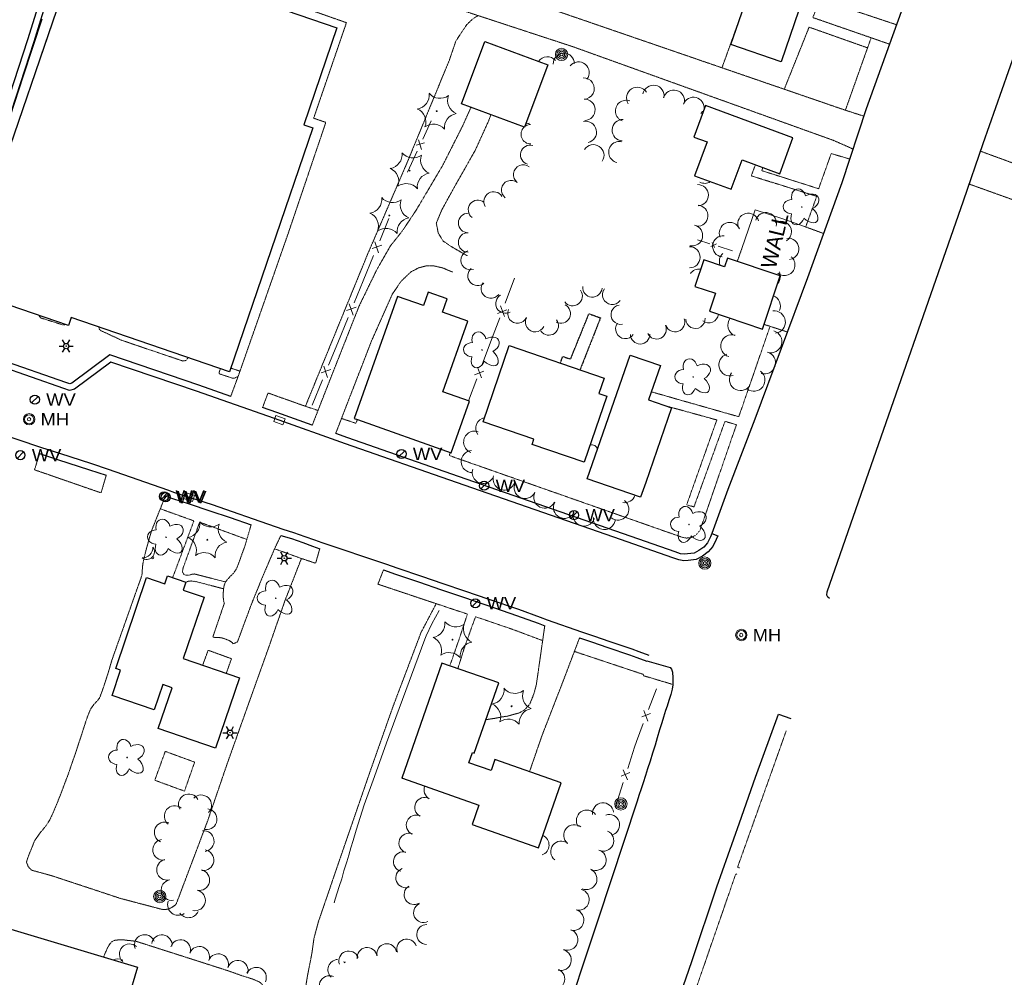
# Model space of a CAD drawing. Extents: x 386588 to 390135, y 96998 to 113606.
# Tile 20 of 92: x 387758 to 388141, y 98474 to 98846. Entities that reach past the tile are written whole.
import ezdxf
from ezdxf.enums import TextEntityAlignment as Align

# ---------------------------------------------------------------- set-up
doc = ezdxf.new("R2010")
doc.units = 0
doc.header["$MEASUREMENT"] = 0
doc.linetypes.add('Wisdot3', pattern=[0.1875, 0.125, -0.0625])
doc.linetypes.add('Wisdot5', pattern=[0.1, 0.05, -0.05])
for name, color, linetype, lineweight in [('E_BLD', 241, 'Continuous', 25), ('E_DRN', 40, 'Continuous', 15), ('E_DWY', 2, 'Wisdot3', 15), ('E_LAND_Vegetation', 3, 'Continuous', 15), ('E_LTG', 21, 'Continuous', 25), ('E_MISCPROP', 30, 'Continuous', 15), ('E_MISCPROP_HvyDash', 241, 'Wisdot3', 25), ('E_MISCPROP_Railing', 30, 'Continuous', 15), ('E_MISCPROP_Solid', 241, 'Continuous', 15), ('E_PATH_Sidewalk', 2, 'Wisdot5', 15), ('E_RDWY', 21, 'Continuous', 25), ('E_RDWY_C_and_G', 21, 'Continuous', 25), ('E_UTL_MH', 30, 'Continuous', 15), ('E_UTL_W', 5, 'Continuous', 25), ('E_WAL', 40, 'Continuous', 25)]:
    doc.layers.add(name, color=color, linetype=linetype, lineweight=lineweight)
doc.styles.add('Style-dot_font5', font='dot_font5.shx')

# ---------------------------------------------------------------- blocks, each defined once
blk = doc.blocks.new('INLET')
at = {"layer": 'E_DRN', "flags": 128}
blk.add_lwpolyline([(-7.5, 10), (7.5, 10), (7.5, 0), (-7.5, 0)], close=True, dxfattribs=at)
blk = doc.blocks.new('LPOL')
at = {"layer": 'E_LTG'}
for p, q in [((-4, 0), (-1.5, 0)), ((-0.75, 1.3), (-2, 3.46)), ((0.75, 1.3), (2, 3.46)), ((1.5, 0), (4, 0)), ((-2, -3.46), (-0.75, -1.3)), ((2, -3.46), (0.75, -1.3))]:
    blk.add_line(p, q, dxfattribs=at)
for radius in [1.5, 1.5, 1.5, 0.125]:
    blk.add_circle((0, 0), radius, dxfattribs=at)
blk = doc.blocks.new('MH')
at = {"layer": 'E_UTL_MH'}
for radius in [5, 4, 1.5]:
    blk.add_circle((0, 0), radius, dxfattribs=at)
at = {"layer": 'E_UTL_MH', "style": 'Style-dot_font5', "width": 1.111111}
blk.add_text('MH', height=10.8, dxfattribs=at).set_placement((10, 0), align=Align.MIDDLE_LEFT)
blk = doc.blocks.new('CTRE')
at = {"layer": 'E_LAND_Vegetation'}
blk.add_circle((0, 0), 0.223, dxfattribs=at)
for centre, start, end in [((-11.97, 8.96), 280.2067, 5.9716), ((1.81, 14.92), 220.2113, 305.9762), ((13.83, 5.89), 160.2113, 245.9762), ((-13.83, -5.9), 340.2113, 65.9762), ((-1.81, -14.93), 40.2113, 125.9762)]:
    blk.add_arc(centre, 7.87, start, end, dxfattribs=at)
at = {"layer": 'E_LAND_Vegetation', "extrusion": (0, 0, -1)}
blk.add_arc((-12.03, -9.04), 7.87, 354.0728, 79.7489, dxfattribs=at)
blk = doc.blocks.new('POLE')
at = {"layer": 'E_MISCPROP'}
for radius in [4.46, 3.35, 2.23, 1.12]:
    blk.add_circle((0, 0), radius, dxfattribs=at)
blk = doc.blocks.new('SDSH')
at = {"layer": 'E_MISCPROP_Solid'}
blk.add_circle((0, 0), 1.5, dxfattribs=at)
for centre, radius, start, end in [((-8.6, 8.6), 10.7, 233.5697, 36.4341), ((-14.7, 14.7), 14.7, 268.683, 1.317)]:
    blk.add_arc(centre, radius, start, end, dxfattribs=at)
blk = doc.blocks.new('DTRE')
at = {"layer": 'E_LAND_Vegetation'}
blk.add_circle((-0.18, 0), 0.183, dxfattribs=at)
for centre, major_axis, ratio in [((-1.87, 5.32), (1.36, -4.98), 0.782863), ((4.06, 2.74), (-5.27, -2.93), 0.691916), ((-5.87, 0.15), (4.93, -0.12), 0.832022), ((-2.49, -5.24), (1.8, 4.86), 0.716896), ((3.54, -3.71), (-5.01, 4.58), 0.560249)]:
    blk.add_ellipse(centre, major_axis=major_axis, ratio=ratio, start_param=1.570796, end_param=4.712389, dxfattribs=at)
blk = doc.blocks.new('WV')
at = {"layer": 'E_UTL_W'}
blk.add_line((-2.83, -2.83), (2.83, 2.83), dxfattribs=at)
blk.add_circle((0, 0), 4, dxfattribs=at)
at = {"layer": 'E_UTL_W', "style": 'Style-dot_font5', "width": 1.111111}
blk.add_text('WV', height=10.8, dxfattribs=at).set_placement((10, 0), align=Align.MIDDLE_LEFT)

msp = doc.modelspace()

# ---------------------------------------------------------------- linework, layer by layer
at = {"layer": 'E_BLD'}
for p, q in [((387735.58, 98741.64), (387782.03, 98877.34)), ((387782.03, 98877.34), (387881.76, 98843.2)), ((388035.07, 98836.67), (388047.76, 98873.44)), ((388067.23, 98866.72), (388054.54, 98829.95)), ((387881.76, 98843.2), (387868.83, 98805.43)), ((387881.76, 98843.2), (387881.76, 98843.2)), ((387930.28, 98813.6), (387939.36, 98837.89)), ((387939.36, 98837.89), (387939.36, 98837.89)), ((387939.36, 98837.89), (387963.81, 98828.75)), ((388054.54, 98829.95), (388035.07, 98836.67)), ((387963.81, 98828.75), (387954.73, 98804.47)), ((388054.54, 98829.95), (388054.54, 98829.95)), ((387954.73, 98804.47), (387930.28, 98813.6)), ((388025.14, 98812.91), (388020.6, 98800.66)), ((388059.17, 98800.31), (388025.14, 98812.91)), ((388025.14, 98812.91), (388025.14, 98812.91)), ((387868.83, 98805.43), (387868.83, 98805.43)), ((387868.83, 98805.43), (387872.38, 98804.21)), ((387872.38, 98804.21), (387839.9, 98709.33)), ((387872.38, 98804.21), (387872.38, 98804.21)), ((387954.73, 98804.47), (387954.73, 98804.47)), ((388020.6, 98800.66), (388025.76, 98798.75)), ((388025.76, 98798.75), (388020.9, 98785.62)), ((388025.76, 98798.75), (388025.76, 98798.75)), ((388054.02, 98786.38), (388059.17, 98800.31)), ((388059.17, 98800.31), (388059.17, 98800.31)), ((388035.15, 98780.34), (388039.39, 98791.8)), ((388039.39, 98791.8), (388054.02, 98786.38)), ((388020.9, 98785.62), (388020.9, 98785.62)), ((388020.9, 98785.62), (388035.15, 98780.34)), ((388054.02, 98786.38), (388054.02, 98786.38)), ((388035.15, 98780.34), (388035.15, 98780.34)), ((388024.47, 98752.93), (388020.98, 98742.58)), ((388032.59, 98750.2), (388024.47, 98752.93)), ((388024.47, 98752.93), (388024.47, 98752.93)), ((388033.71, 98753.54), (388032.59, 98750.2)), ((388054.25, 98746.63), (388033.71, 98753.54)), ((388032.59, 98750.2), (388032.59, 98750.2)), ((388047.29, 98725.95), (388054.25, 98746.63)), ((388054.25, 98746.63), (388054.25, 98746.63)), ((387777.24, 98727.38), (387735.58, 98741.64)), ((387917.22, 98740.3), (387915.38, 98735.11)), ((387924.62, 98737.68), (387917.22, 98740.3)), ((388020.98, 98742.58), (388029.05, 98739.86)), ((388029.05, 98739.86), (388026.7, 98732.87)), ((388029.05, 98739.86), (388029.05, 98739.86)), ((387905.28, 98738.69), (387888.47, 98691.19)), ((387915.38, 98735.11), (387905.28, 98738.69)), ((387922.81, 98732.57), (387924.62, 98737.68)), ((387924.62, 98737.68), (387924.62, 98737.68)), ((387915.38, 98735.11), (387915.38, 98735.11)), ((387932.71, 98729.07), (387922.81, 98732.57)), ((387922.81, 98732.57), (387922.81, 98732.57)), ((388026.7, 98732.87), (388026.7, 98732.87)), ((388026.7, 98732.87), (388047.29, 98725.95)), ((387778.28, 98730.43), (387777.24, 98727.38)), ((387839.9, 98709.33), (387778.28, 98730.43)), ((387778.28, 98730.43), (387778.28, 98730.43)), ((387922.97, 98701.55), (387932.71, 98729.07)), ((387932.71, 98729.07), (387932.71, 98729.07)), ((387777.24, 98727.38), (387777.24, 98727.38)), ((387938.63, 98689.9), (387948.77, 98719.54)), ((387948.77, 98719.54), (387985.78, 98706.88)), ((387979.12, 98667.7), (387995.87, 98715.84)), ((387995.87, 98715.84), (388007.65, 98711.74)), ((387839.9, 98709.33), (387839.9, 98709.33)), ((388007.65, 98711.74), (388003, 98698.37)), ((388007.65, 98711.74), (388007.65, 98711.74)), ((387985.78, 98706.88), (387983.72, 98700.86)), ((387985.78, 98706.88), (387985.78, 98706.88)), ((387933.3, 98697.9), (387922.97, 98701.55)), ((387922.97, 98701.55), (387922.97, 98701.55)), ((387926.2, 98677.83), (387933.3, 98697.9)), ((387986.8, 98699.81), (387978.01, 98674.12)), ((387983.72, 98700.86), (387983.72, 98700.86)), ((387983.72, 98700.86), (387986.8, 98699.81)), ((387986.8, 98699.81), (387986.8, 98699.81)), ((388003, 98698.37), (388003, 98698.37)), ((388003, 98698.37), (388011.96, 98695.26)), ((388011.96, 98695.26), (388001.89, 98666.32)), ((388011.96, 98695.26), (388011.96, 98695.26)), ((387888.47, 98691.19), (387889.71, 98690.75)), ((387889.71, 98690.75), (387926.2, 98677.83)), ((387958.43, 98683.13), (387938.63, 98689.9)), ((387938.63, 98689.9), (387938.63, 98689.9)), ((387957.73, 98681.06), (387958.43, 98683.13)), ((387958.43, 98683.13), (387958.43, 98683.13)), ((387978.01, 98674.12), (387957.73, 98681.06)), ((387926.2, 98677.83), (387926.2, 98677.83)), ((387978.01, 98674.12), (387978.01, 98674.12)), ((387999.85, 98660.49), (387979.12, 98667.7)), ((387979.12, 98667.7), (387979.12, 98667.7)), ((388001.89, 98666.32), (387999.85, 98660.49)), ((388001.89, 98666.32), (388001.89, 98666.32)), ((387999.85, 98660.49), (387999.85, 98660.49)), ((387795.66, 98593.89), (387807.7, 98629.24)), ((387807.7, 98629.24), (387814.73, 98626.84)), ((387814.73, 98626.84), (387815.78, 98629.92)), ((387815.78, 98629.92), (387822.99, 98627.46)), ((387822.99, 98627.46), (387821.95, 98624.41)), ((387830.08, 98621.63), (387821.94, 98597.75)), ((387821.95, 98624.41), (387830.08, 98621.63)), ((387821.94, 98597.75), (387843.81, 98590.29)), ((387922.61, 98596.03), (387906.96, 98551.27)), ((387944.69, 98588.32), (387922.61, 98596.03)), ((387794.24, 98583.45), (387797.57, 98593.24)), ((387797.57, 98593.24), (387795.66, 98593.89)), ((387843.81, 98590.29), (387834.48, 98562.92)), ((387813.97, 98587.69), (387810.63, 98577.87)), ((387812.22, 98570.5), (387817.65, 98586.43)), ((387817.65, 98586.43), (387813.97, 98587.69)), ((387935.13, 98560.99), (387944.69, 98588.32)), ((387810.63, 98577.87), (387794.24, 98583.45)), ((387834.48, 98562.92), (387812.22, 98570.5)), ((387933.03, 98557.21), (387934.44, 98561.23)), ((387934.44, 98561.23), (387935.13, 98560.99)), ((387941.75, 98554.17), (387933.03, 98557.21)), ((387943.25, 98558.45), (387941.75, 98554.17)), ((387969.04, 98549.43), (387943.25, 98558.45)), ((387906.96, 98551.27), (387907.21, 98551.18)), ((387907.21, 98551.18), (387937.01, 98540.76)), ((387960.2, 98524.16), (387969.04, 98549.43)), ((387937.01, 98540.76), (387934.36, 98533.2)), ((387934.36, 98533.2), (387960.2, 98524.16)), ((387739.31, 98497.18), (387804.14, 98477.66)), ((387804.14, 98477.66), (387779.32, 98395.23))]:
    msp.add_line(p, q, dxfattribs=at)
at = {"layer": 'E_DWY', "flags": 128}
for points in [[(388079.59, 98811.1), (387932.8, 98861.57), (387820.73, 98899.26), (387795.47, 98908.77), (387786.58, 98913.46)], [(387780.54, 98892.68), (387789.93, 98891.93), (387804.21, 98889.87), (387831.38, 98883.33), (387896.68, 98861.05), (387973.61, 98835.8), (388074.89, 98799.39), (388080.97, 98796.72), (388082.54, 98795.95)], [(387840.44, 98699.77), (387843.65, 98708.49), (387862.68, 98762.86), (387877.43, 98806.37), (387872.69, 98807.99), (387885.45, 98845.16), (387841.32, 98860.66), (387848.46, 98877.5)], [(388096.76, 98836.81), (388066.93, 98847.15), (388069.7, 98854.28), (388099.48, 98844.37)], [(387936.63, 98847.94), (387934.51, 98846.56), (387932.29, 98844.4), (387929.86, 98840.83), (387927.99, 98837.91), (387925.46, 98830.49), (387908.99, 98790.54), (387893.63, 98754.95), (387869.49, 98695.91), (387854.94, 98701.09), (387852.83, 98695.44)], [(388031.57, 98827.62), (388038.31, 98846.28)], [(388065.47, 98843.42), (388055.8, 98819.28)], [(388086.78, 98808.78), (388079.59, 98811.1), (388088.21, 98835.37), (388065.47, 98843.42)], [(387872.16, 98688.58), (387878.42, 98704.61), (387890.38, 98734.91), (387897.19, 98748.91), (387902.56, 98758.3), (387907.21, 98764.14), (387912.58, 98772.21), (387922.83, 98789.5), (387930.71, 98805.1), (387933.92, 98812.24)], [(387932.47, 98754.48), (387926.41, 98757.95), (387923.14, 98760.15), (387921.18, 98763.3), (387920.42, 98767.18), (387922.56, 98772.35), (387927.19, 98780.74), (387935.56, 98795.5), (387940.79, 98806.99), (387941.66, 98809.35)], [(388191.21, 98774.26), (388170.12, 98781.24), (388132.19, 98795.15)], [(388172.63, 98766.27), (388127.79, 98782.36)], [(388063.74, 98765.85), (388071.11, 98763.12)], [(388039.31, 98757.28), (388037.51, 98752.26)], [(387881.26, 98685.34), (387895.26, 98721.45), (387903.27, 98739.47), (387906.66, 98744.5), (387910.5, 98748.17), (387913.46, 98749.75), (387916.4, 98750.52), (387919.39, 98750.57), (387923.01, 98749.71), (387926.76, 98748.14)], [(388047.91, 98727.78), (388057.03, 98724.82)], [(387792.02, 98669.11), (387789.96, 98662.23), (387789.96, 98662.23), (387764.07, 98671.2), (387766.07, 98677.49)], [(387762.1, 98521.85), (387764.19, 98527.02), (387764.91, 98528.03), (387766.03, 98529.64), (387767.47, 98531.37), (387768.67, 98532.9), (387769.97, 98534.87), (387771.28, 98537.72), (387772.86, 98541.46), (387774.45, 98545.45), (387775.83, 98549.17), (387777.18, 98552.67), (387778.65, 98557.03), (387780.03, 98560.9), (387781.17, 98564.45), (387782.35, 98567.97), (387783.54, 98571.73), (387784.52, 98574.69), (387785.13, 98576.29), (387785.91, 98578.09), (387787.29, 98580), (387788.57, 98581.42), (387789.39, 98582.4), (387789.9, 98583.77), (387790.51, 98585.44), (387791.6, 98588.67), (387792.7, 98592.09), (387794.25, 98597.34), (387805.89, 98630.2), (387805.96, 98631.72), (387806.19, 98634.3), (387806.82, 98637.38), (387807.61, 98640.44), (387808.4, 98643.27), (387809.17, 98645.95), (387809.69, 98647.68), (387815.01, 98661.01)], [(387859.93, 98645.64), (387857.48, 98640.47), (387853.18, 98630.43), (387848.42, 98618.77), (387843.04, 98604.23), (387841.4, 98603.51), (387841.01, 98603.95), (387839.96, 98604.69), (387838.26, 98605.39), (387836.88, 98605.82), (387835.63, 98605.96), (387833.43, 98606.04), (387837.96, 98619.36), (387837.71, 98619.89), (387837.54, 98621.35), (387837.53, 98623.49), (387837.76, 98625.86), (387838.38, 98627.59), (387840.25, 98629.76), (387841.47, 98630.91), (387842.59, 98632.51), (387843.35, 98634.38), (387844.21, 98636.75), (387845.3, 98639.8), (387845.84, 98641.2), (387848.36, 98649.78)], [(387875.07, 98640.5), (387873.46, 98634.83), (387873.46, 98634.83), (387867.93, 98636.69), (387861.55, 98620.33), (387854.92, 98601.3), (387847.11, 98579.45), (387839.07, 98556.91), (387831.51, 98534.79), (387819.21, 98502.25)], [(387899.86, 98632.24), (387897.69, 98626.7), (387920.38, 98619.11), (387914.49, 98607.94), (387903.48, 98578.85), (387894.66, 98553.84), (387883.53, 98521.6), (387874.52, 98495.28), (387872.81, 98488.91), (387872.15, 98484.08)], [(387962.62, 98610.51), (387959.34, 98587.58), (387958.35, 98583.9), (387956.71, 98579.91), (387954.75, 98577.8), (387952.65, 98576.58), (387950.63, 98576.08), (387948.41, 98575.41), (387945.67, 98574.99), (387943.42, 98574.54), (387940.69, 98574.13), (387939.67, 98573.96)], [(387976.15, 98605.81), (387969.6, 98588.55), (387961.6, 98567.96), (387956.69, 98553.75)], [(387829.5, 98595.17), (387831.64, 98601), (387840.71, 98597.7), (387838.71, 98592.03)], [(387819.21, 98502.25), (387818.66, 98501.73), (387817.9, 98501.2), (387817.25, 98500.8), (387816.3, 98500.4), (387815.45, 98500.17), (387814.3, 98500.07), (387813.16, 98500.31), (387797.62, 98504.4), (387770.84, 98513.25), (387766.07, 98514.57), (387764.53, 98514.98), (387763.81, 98515.17), (387762.94, 98515.43), (387761.66, 98516.76), (387760.96, 98518.56), (387761.45, 98520.19), (387762.1, 98521.85)], [(387818.59, 98455.11), (387820.09, 98460.28), (387820.69, 98462.07), (387821.28, 98462.02), (387822.44, 98461.68), (387824.21, 98461.13), (387825.71, 98460.66), (387828.13, 98459.96), (387830.59, 98459.42), (387832.27, 98459), (387833.86, 98458.63), (387835.54, 98458.21), (387837.55, 98457.92), (387839.71, 98457.79), (387841.77, 98457.93), (387843.86, 98458.28), (387845.25, 98458.57), (387846.55, 98458.89), (387848.41, 98459.63), (387849.54, 98460.48), (387850.54, 98461.28), (387851.59, 98462.29), (387852.4, 98463.23), (387853.23, 98464.67), (387853.76, 98466.34), (387853.81, 98467.53), (387853.73, 98468.26), (387853.34, 98469.75), (387852.62, 98471.06), (387851.55, 98471.97), (387849.34, 98472.9), (387847.38, 98473.58), (387844.74, 98474.38), (387839.36, 98476.3), (387803.36, 98487.83), (387802.63, 98487.87), (387801.37, 98488.01), (387799.9, 98488.15), (387798.71, 98488.31), (387796.74, 98488.31), (387795.35, 98488.14), (387795, 98488.03), (387794.25, 98487.62), (387793.45, 98486.82), (387792.54, 98485.33), (387791.6, 98483.2), (387790.98, 98481.62)], [(387824.41, 98321.67), (387824.09, 98324.41), (387824.13, 98325.1), (387824.28, 98325.73), (387824.43, 98326.21), (387824.7, 98326.77), (387825.13, 98327.18), (387829.64, 98325.84), (387834.91, 98340.7), (387835.42, 98340.99), (387838.27, 98340.21), (387841.98, 98339.59), (387845.77, 98338.9), (387847.95, 98338.41), (387848.9, 98338.25), (387849.76, 98338.02), (387850.15, 98338.14), (387850.58, 98338.51), (387850.91, 98339.34), (387855.92, 98356.04), (387869.88, 98400.13), (387878.24, 98426.77), (387886.31, 98452.42), (387877.34, 98458.37), (387872.77, 98461.97), (387870.82, 98463.76), (387869.99, 98464.65), (387869.44, 98466.15), (387869.39, 98468.08), (387869.65, 98470.33), (387870.24, 98474.03), (387870.83, 98477.12), (387871.3, 98479.52), (387871.87, 98482.34), (387872.15, 98484.08)]]:
    msp.add_lwpolyline(points, dxfattribs=at)
at = {"layer": 'E_LAND_Vegetation'}
for centre, radius, start, end in [((387963.6, 98827.77), 4.16, 40.3908, 145.6663), ((387970.06, 98829.14), 4.16, 1.16, 181.16), ((387975.78, 98825.76), 4.16, 321.3229, 141.3229), ((387977.73, 98819.56), 4.16, 272.1925, 92.1925), ((387998.62, 98815.86), 4.16, 32.1325, 212.1325), ((388004.91, 98816.69), 4.16, 349.4729, 169.4729), ((388012.84, 98814.79), 4.16, 344.9371, 164.9371), ((388020.47, 98812.01), 4.16, 352.2641, 159.4965), ((387978.05, 98811.26), 4.16, 271.9302, 91.9302), ((387994.25, 98810.82), 4.16, 68.8176, 248.8176), ((388026.67, 98807.32), 4.16, 124.1691, 143.2939), ((387957.18, 98801.77), 3.79, 90.8544, 128.07), ((387955.36, 98809.63), 3.79, 268.3254, 290.1996), ((387978.6, 98802.64), 4.16, 281.8525, 101.8525), ((387992.98, 98803.34), 4.16, 87.465, 267.465), ((387957.18, 98801.77), 3.79, 133.3349, 270.8544), ((387956.94, 98793.74), 3.79, 74.4344, 254.4344), ((387981.52, 98793.55), 4.16, 326.8405, 146.8405), ((387991.65, 98794.8), 4.16, 76.5178, 256.5178), ((387954.21, 98786.04), 3.79, 52.3238, 232.3238), ((387949.58, 98780.04), 3.79, 52.3238, 232.3238), ((388022.19, 98778.05), 4.1, 271.2298, 91.2298), ((388024.89, 98786.74), 4.1, 241.3394, 303.1993), ((387942.71, 98775.59), 3.79, 31.1017, 211.1017), ((387936.64, 98772.32), 3.79, 52.5326, 232.5326), ((388022.01, 98770.02), 4.1, 266.0271, 86.0271), ((387932.8, 98767.24), 3.79, 89.8331, 269.8331), ((388041.81, 98766.9), 4.12, 15.821, 195.821), ((388048.65, 98767.16), 4.12, 343.4354, 163.4354), ((388019.95, 98762.39), 4.1, 257.3846, 77.3846), ((388034.66, 98763.32), 4.12, 23.0095, 203.0095), ((388054.5, 98763.81), 4.12, 302.2397, 122.2397), ((387932.78, 98759.67), 3.79, 89.8331, 269.8331), ((388032.03, 98758.17), 4.12, 83.8044, 263.8044), ((388057.37, 98757.16), 4.12, 277.4549, 97.4549), ((387933.78, 98752.76), 3.79, 106.4871, 286.4871), ((388018.97, 98753.88), 4.1, 269.7071, 89.7071), ((388034.66, 98752.29), 4.12, 130.8174, 201.3321), ((388055.86, 98750.89), 4.12, 231.3686, 51.3686), ((387936.47, 98746.65), 3.79, 130.9912, 310.9912), ((388022.59, 98745.17), 4.1, 81.2123, 144.0508), ((388050.19, 98746.47), 4.12, 318.4983, 25.6658), ((387941.64, 98741.72), 3.79, 143.4843, 323.4843), ((387973.45, 98738.78), 3.79, 216.3976, 36.3976), ((387981.15, 98742.17), 3.79, 174.9776, 354.9776), ((387988.89, 98739.31), 3.79, 142.8604, 322.8604), ((387947.31, 98735.88), 3.79, 119.8154, 299.8154), ((388049.95, 98734.9), 4.34, 336.5024, 66.9784), ((387951.99, 98732), 3.79, 156.6274, 336.6274), ((387968.82, 98731.98), 3.79, 242.8922, 62.8922), ((387992.19, 98731.55), 3.79, 99.798, 279.798), ((388051.9, 98728.7), 4.34, 277.0218, 97.0218), ((387958.89, 98728.64), 3.79, 153.3955, 333.3955), ((387964.17, 98727.35), 3.79, 215.842, 35.842), ((387993.97, 98726.02), 3.79, 144.8854, 324.8854), ((388013.34, 98728.65), 3.79, 199.8278, 19.8278), ((388021.25, 98729.97), 3.79, 182.4511, 2.4511), ((388026.45, 98732.2), 3.79, 232.528, 352.3043), ((388038.19, 98727.41), 4.34, 140.9667, 247.5478), ((388006.12, 98725.86), 3.79, 205.2935, 25.2935), ((388050.55, 98721.06), 4.34, 254.429, 74.429), ((387999.75, 98723.93), 3.79, 180.4159, 0.4159), ((388035.44, 98719.4), 4.34, 73.2715, 253.2715), ((388048.06, 98712.8), 4.34, 253.0145, 73.0145), ((388034.71, 98712.03), 4.34, 106.8125, 286.8125), ((388038.8, 98706.37), 4.34, 143.2306, 323.2306), ((388043.95, 98706.1), 4.34, 232.7994, 52.7994), ((387940.1, 98687.37), 4.27, 102.1965, 215.3277), ((387935.32, 98681.98), 4.27, 70.5223, 250.5223), ((387934.34, 98674.42), 4.27, 92.3817, 272.3817), ((387980.93, 98678.66), 2.26, 14.2306, 106.1167), ((387938.66, 98670.15), 4.27, 162.5734, 342.5734), ((387946.81, 98667.59), 4.27, 162.5734, 342.5734), ((387954.97, 98664.27), 4.27, 153.9213, 333.9213), ((387962.63, 98660.52), 4.27, 153.9213, 333.9213), ((387991.07, 98655.9), 4.27, 231.9057, 51.9057), ((387993.71, 98662.68), 4.27, 260.8122, 340.1005), ((387970.26, 98656.56), 4.27, 152.292, 332.292), ((387977.88, 98653.58), 4.27, 161.6299, 341.6299), ((387985.8, 98652.24), 4.27, 174.8047, 354.8047), ((387919.51, 98546.6), 3.86, 156.8872, 241.6612), ((387824.14, 98541.04), 4.03, 28.3085, 208.2932), ((387828.92, 98540.65), 4.03, 316.0672, 136.0519), ((387818.61, 98536.47), 4.03, 51.1574, 231.1421), ((387915.86, 98539.87), 3.86, 63.1437, 243.1284), ((387985.29, 98537.55), 4.09, 6.1115, 186.0962), ((387831.04, 98535.23), 4.03, 262.5809, 82.5656), ((387912.59, 98533.01), 3.86, 66.3988, 246.3835), ((387979, 98534.73), 4.09, 34.558, 214.5426), ((387987.67, 98533.03), 4.09, 289.3098, 109.2944), ((387814.74, 98530.11), 4.03, 66.4232, 246.4079), ((387974.08, 98529.05), 4.09, 51.188, 231.1727), ((387829.91, 98526.75), 4.03, 277.3088, 97.2935), ((387909.75, 98525.95), 3.86, 69.4401, 249.4248), ((387960.2, 98525.21), 4.09, 290.2575, 65.8693), ((387985.37, 98526.92), 4.09, 245.304, 65.2887), ((387814.11, 98523.38), 4.03, 99.1177, 279.1024), ((387969.03, 98522.66), 4.09, 52.143, 232.1277), ((387829.83, 98519.32), 4.03, 261.4025, 81.3872), ((387907.59, 98518.74), 3.86, 74.6568, 254.6415), ((387982.42, 98519.4), 4.09, 242.9561, 62.9408), ((387815.67, 98515.59), 4.03, 102.1315, 282.1162), ((387828.18, 98511.57), 4.03, 258.1738, 78.1585), ((387908.52, 98512.44), 3.86, 111.1361, 291.1208), ((387978.84, 98511.94), 4.09, 245.6372, 65.6218), ((387817.38, 98507.68), 4.03, 100.8407, 280.8254), ((387826.53, 98503.69), 4.03, 258.1738, 78.1585), ((387911.75, 98505.91), 3.86, 122.3727, 302.3574), ((387975.8, 98503.95), 4.09, 255.6634, 75.6481), ((387820.02, 98502.03), 4.17, 161.83, 303.2685), ((387915.46, 98498.91), 3.86, 116.2391, 296.2238), ((387824.01, 98501.11), 4.17, 214.5877, 334.4018), ((387973.76, 98496.04), 4.09, 255.4441, 75.4288), ((387916.67, 98490.4), 3.86, 88.6576, 268.6423), ((387971.41, 98488.39), 4.09, 250.9539, 70.9385), ((387801.07, 98482.77), 3.95, 47.3192, 227.3039), ((387806.91, 98486.38), 3.95, 21.1704, 201.155), ((387813.64, 98486.33), 3.95, 352.5572, 172.5419), ((387820.88, 98484.4), 3.95, 341.3971, 161.3818), ((387901.15, 98482.94), 3.86, 10.6464, 190.631), ((387908.92, 98484.76), 3.86, 18.479, 198.4637), ((387828.21, 98481.78), 3.95, 338.6123, 158.597), ((387835.6, 98478.93), 3.95, 339.111, 159.0957), ((387886.33, 98480.1), 3.86, 19.7133, 199.698), ((387893.49, 98481.52), 3.86, 8.5386, 188.5233), ((387968.87, 98480.47), 4.09, 254.769, 74.7537), ((387796.42, 98476.98), 3.95, 59.8447, 116.5465), ((387843.22, 98476.4), 3.95, 343.1224, 163.107), ((387882.28, 98476.69), 4.02, 93.7585, 226.4515), ((387887.98, 98481.82), 4.02, 209.3757, 217.2305), ((387882.28, 98476.69), 4.02, 46.4669, 48.3649), ((387850.33, 98473.66), 3.95, 335.4321, 155.4168), ((387966.32, 98473.02), 4.09, 246.9673, 66.9519), ((387878.89, 98470.36), 4.02, 68.3863, 248.371)]:
    msp.add_arc(centre, radius, start, end, dxfattribs=at)
at = {"layer": 'E_MISCPROP_HvyDash', "flags": 128}
msp.add_lwpolyline([(387968.69, 98712.73), (387969.62, 98715.3), (387972.66, 98714.27), (387979.82, 98731.92), (387984.3, 98730.33), (387976.33, 98710.11)], dxfattribs=at)
at = {"layer": 'E_MISCPROP_Railing'}
for p, q in [((387915.8, 98798.41), (387912.59, 98797.45)), ((387913.53, 98799.61), (387914.62, 98795.86)), ((387896.46, 98759.95), (387897.95, 98755.57)), ((388027.18, 98758.12), (388029.5, 98759.14)), ((388027.76, 98759.68), (388028.65, 98757.7)), ((387899.21, 98758.65), (387895.46, 98757.35)), ((387886.53, 98735.75), (387888.02, 98731.36)), ((387889.28, 98734.45), (387885.53, 98733.15)), ((387944.26, 98732), (387947.87, 98733.38)), ((387946.98, 98730.81), (387945.4, 98735.04)), ((387879.36, 98710.24), (387875.61, 98708.94)), ((387876.6, 98711.54), (387878.09, 98707.16)), ((387935.31, 98708.16), (387938.92, 98709.53)), ((387938.03, 98706.97), (387936.45, 98711.19)), ((388003.81, 98576.34), (388000.35, 98575.05)), ((388001.22, 98577.49), (388002.71, 98573.45)), ((387995.78, 98553.47), (387992.39, 98551.99)), ((387993.13, 98554.48), (387994.83, 98550.52))]:
    msp.add_line(p, q, dxfattribs=at)
at = {"layer": 'E_MISCPROP_Railing', "flags": 128}
for points in [[(387918.48, 98807.02), (387915.16, 98799.86)], [(387912.97, 98795.13), (387909.2, 98787)], [(388039.31, 98757.28), (388044.46, 98772.39), (388055.19, 98768.85), (388063.74, 98765.85)], [(387901.93, 98768.99), (387898.38, 98760.34)], [(388021.99, 98760.66), (388026.88, 98759.15)], [(388030.11, 98758.15), (388035.67, 98756.42)], [(387896.04, 98754.62), (387892, 98744.78)], [(387892, 98744.78), (387888.46, 98736.14)], [(387947.23, 98736.01), (387950.86, 98745.7)], [(387886.11, 98730.42), (387882.08, 98720.58)], [(387941.92, 98721.86), (387945.11, 98730.38)], [(387882.08, 98720.58), (387878.53, 98711.93)], [(387938.28, 98712.17), (387941.92, 98721.86)], [(387876.18, 98706.22), (387872.15, 98696.38)], [(387932.97, 98698.01), (387936.17, 98706.54)], [(387921.51, 98616.45), (387918.69, 98611.22), (387916.47, 98606.56), (387915.92, 98605.28), (387904.72, 98574.83), (387900.99, 98565), (387896.38, 98551.9), (387892.41, 98540.82), (387889.27, 98530.96), (387888.01, 98527.01), (387887.22, 98524.11), (387886.42, 98521.27), (387885.59, 98518.61), (387884.5, 98515.16), (387883.61, 98512.03), (387882.68, 98509.05), (387881.87, 98506.66), (387881.1, 98504.13), (387880.69, 98502.72)], [(388006.09, 98586.02), (388003, 98577.89)], [(388000.95, 98572.52), (387998.27, 98565.47), (387997.55, 98563.25)], [(387997.55, 98563.25), (387994.89, 98554.97)], [(387993.12, 98549.5), (387990.09, 98540.1)]]:
    msp.add_lwpolyline(points, dxfattribs=at)
at = {"layer": 'E_PATH_Sidewalk', "flags": 128}
for points in [[(387735.58, 98741.64), (387782.03, 98877.34), (387784.32, 98876.56), (387789.77, 98891.42), (387797.44, 98913.76), (387807.31, 98943.49), (387812.93, 98959.19), (387822.56, 98987.59)], [(388088.21, 98835.37), (388089.63, 98839.29)], [(388081.27, 98792.11), (388074.07, 98794.24), (388069.19, 98780.57), (388047.04, 98787.59), (388047.47, 98788.81)], [(388044.57, 98789.88), (388042.97, 98785.57), (388068.45, 98777.61), (388064.15, 98765.71)], [(387776.06, 98727.78), (387775.83, 98727.67), (387774.95, 98727.61), (387766.52, 98730.28), (387765.97, 98730.85), (387765.82, 98731.29)], [(387823.81, 98714.84), (387823.74, 98714.69), (387823.06, 98713.76), (387822.51, 98713.58), (387821.77, 98713.53), (387797.97, 98721.59), (387789.88, 98725.36), (387789.24, 98725.97), (387789.12, 98726.72)], [(388004.1, 98701.53), (388038.11, 98691.85), (388050.28, 98727.01)], [(387836.4, 98710.53), (387835.95, 98709.18), (387835.98, 98708.67), (387836.23, 98708.46), (387841.19, 98706.82), (387841.93, 98706.87), (387843.3, 98707.53)], [(387844.03, 98709.57), (387840.4, 98710.79)], [(387869.49, 98695.91), (387874.38, 98694.27)], [(388009.24, 98696.2), (388029.56, 98690.59), (388017.83, 98657.58), (388020.68, 98656.78), (388032.74, 98690.04), (388037.2, 98688.75), (388023.02, 98647.66), (388021.34, 98645.68), (388019.53, 98644.81), (388017.68, 98644.63), (388015.84, 98645.03), (387925.44, 98676.76), (387925.89, 98677.95)], [(387883.52, 98691.18), (387889.18, 98689.27), (387889.69, 98690.75)], [(387813.02, 98656.02), (387826.1, 98651.33), (387826.1, 98651.33), (387817.82, 98629.22)], [(387838.37, 98627.57), (387826.36, 98630.66), (387825.67, 98630.65), (387824.08, 98630.16), (387822.97, 98630.14), (387822.09, 98630.63), (387821.66, 98631.46), (387821.74, 98632.24), (387821.95, 98633.15), (387828.33, 98650.83), (387846.69, 98644.1)], [(387867.93, 98636.69), (387857.48, 98640.47)], [(387822.97, 98627.47), (387823.89, 98627.83), (387825.12, 98627.95), (387826.85, 98627.7), (387828.19, 98627.37), (387837.67, 98624.89)], [(387925.68, 98594.96), (387929.47, 98605.77), (387932.51, 98615.07), (387920.38, 98619.11)], [(387961.8, 98604.74), (387950.08, 98609.13), (387935.68, 98614.04), (387934.18, 98609.93), (387931.29, 98601.82), (387928.8, 98593.87)], [(388012.44, 98587.68), (388000.98, 98591.1), (388001, 98591.58), (387974.14, 98600.52)], [(388038.41, 98516.29), (388037.65, 98516.6), (388056.55, 98569.59), (388056.72, 98569.54)], [(387826.4, 98557.45), (387814.94, 98561.65), (387810.89, 98550.41)], [(387810.86, 98550.42), (387822.42, 98546.18), (387826.4, 98557.47)], [(388037.54, 98513.75), (388036.95, 98514), (388010.15, 98436.73), (388008.44, 98431.84)]]:
    msp.add_lwpolyline(points, dxfattribs=at)
at = {"layer": 'E_RDWY', "flags": 128}
for points in [[(388138.45, 98952.56), (388136.96, 98946.78), (388126.09, 98915.55), (388105.86, 98862.15), (388087.72, 98811.6), (388078.21, 98782.86), (388064.88, 98745.83), (388044.35, 98690.88), (388033.8, 98663.51), (388027.56, 98646.4)], [(388085.68, 98661.78), (388125.55, 98775.84), (388133.24, 98798.2), (388150.39, 98847.21), (388167.92, 98897.72), (388178.25, 98926.51), (388176.85, 98927.86), (388175.87, 98930.12), (388175.55, 98932.37), (388175.51, 98934.9), (388176.65, 98937.3)], [(387840.44, 98699.77), (387827.97, 98704.13), (387793.4, 98715.92), (387778.54, 98704.9), (387777.77, 98704.67), (387776.26, 98705.14), (387750.97, 98714.04), (387737.01, 98718.86), (387735.56, 98719.64), (387733.52, 98721.47), (387731.87, 98723.25), (387730.67, 98724.87), (387729.95, 98726.62), (387729.29, 98729.29), (387729.33, 98732), (387730.1, 98735.59), (387734.85, 98749.99), (387747.96, 98789.19), (387763.91, 98837.81), (387775.65, 98875.79), (387778.79, 98886.66), (387780.54, 98892.68)], [(387745.59, 98789.98), (387761.53, 98838.57), (387773.26, 98876.5)], [(388027.56, 98646.4), (388029.9, 98645.52), (388029.37, 98644.09), (388028, 98641.38), (388026.14, 98639.26), (388023.93, 98637.65), (388021.48, 98636.36), (388018.39, 98635.95), (388016.69, 98635.84), (388014.79, 98636.12), (388012.51, 98636.9), (387989.45, 98645.02), (387928.25, 98666.23), (387885.1, 98681.31), (387857.52, 98691.16), (387827.15, 98701.77), (387793.83, 98713.13), (387779.67, 98702.62), (387777.75, 98702.06), (387775.47, 98702.77), (387750.15, 98711.68)], [(387872.16, 98688.58), (387858.35, 98693.51), (387852.83, 98695.44)], [(387704.57, 98666.96), (387707.75, 98676.9), (387709.43, 98681.53), (387710.99, 98684.53), (387713.41, 98687.49), (387716.01, 98689.48), (387718.76, 98690.83), (387721.13, 98691.55), (387723.29, 98691.96), (387725.12, 98692.09), (387726.11, 98692.09), (387726.67, 98692.1), (387732.52, 98691.27), (387734.86, 98690.51), (387737.46, 98689.76), (387766.76, 98679.9)], [(388027.56, 98646.4), (388027.07, 98645.09), (388025.91, 98642.79), (388024.45, 98641.12), (388022.61, 98639.78), (388020.71, 98638.78), (388018.15, 98638.44), (388016.8, 98638.35), (388015.38, 98638.56), (388013.33, 98639.26), (387990.28, 98647.38), (387929.07, 98668.59), (387885.93, 98683.67), (387881.26, 98685.34)], [(387766.76, 98679.9), (387773.84, 98677.63), (387786.28, 98673.59), (387792.79, 98671.49), (387815.77, 98663.39)], [(387766, 98677.52), (387773.07, 98675.25), (387785.51, 98671.21), (387792.02, 98669.11)], [(387815.77, 98663.39), (387818.58, 98662.42), (387825.02, 98660.34), (387833.16, 98657.64), (387840.97, 98654.97), (387849.17, 98652.15), (387860.64, 98648.04)], [(387814.95, 98661.03), (387817.79, 98660.05), (387824.25, 98657.96), (387832.36, 98655.27), (387840.16, 98652.6), (387848.36, 98649.78)], [(388073.46, 98621.1), (388072.78, 98621.62), (388072.42, 98622.47), (388072.47, 98623.7), (388085.68, 98661.78)], [(387860.64, 98648.04), (387864.83, 98646.8), (387869.29, 98645.25), (387873.06, 98643.89), (387875.92, 98642.85), (387900.68, 98634.6)], [(387859.93, 98645.64), (387864.07, 98644.42), (387868.45, 98642.9), (387872.2, 98641.54), (387875.07, 98640.5)], [(387899.86, 98632.24), (387904.59, 98630.61), (387913.83, 98627.45), (387922.11, 98624.57), (387930.56, 98621.76), (387940.03, 98618.48), (387951.57, 98614.56), (387960.01, 98611.47), (387962.62, 98610.51)], [(387900.68, 98634.6), (387905.4, 98632.97), (387914.65, 98629.82), (387922.92, 98626.93), (387931.37, 98624.13), (387940.84, 98620.84), (387952.4, 98616.92), (387960.87, 98613.82), (387963.49, 98612.85), (387976.95, 98608.18)], [(387976.15, 98605.81), (387980.79, 98604.25), (387987.16, 98602.04), (387995.63, 98599.15), (387998.42, 98598.15), (388002.33, 98596.77)], [(387976.95, 98608.18), (387981.6, 98606.61), (387987.97, 98604.4), (387996.46, 98601.51), (387999.26, 98600.51), (388003.16, 98599.13)], [(388002.36, 98596.86), (388011.42, 98594.22), (388011.99, 98593.57), (388012.32, 98592.49), (388012.49, 98590.25), (388012.44, 98587.6), (388012.23, 98585.83), (388011.72, 98583.76), (388010.94, 98581.47), (388010.19, 98579.23), (388009.64, 98577.52), (388008.82, 98574.91), (388008.13, 98572.72), (388007.31, 98569.98), (388006.39, 98566.93), (388005.53, 98564), (388004.6, 98560.93), (388003.6, 98557.79), (388002.64, 98554.9), (388001.77, 98552.28), (388000.9, 98549.47), (388000.09, 98547.07), (387999.21, 98544.51), (387998.56, 98542.31), (387983.28, 98495.96), (387968.3, 98451.09)], [(388005.43, 98438.35), (388019.8, 98479.92), (388029.59, 98508.96), (388038.44, 98533.81), (388044.58, 98551.56), (388053.52, 98576.1), (388058.41, 98574.45)]]:
    msp.add_lwpolyline(points, dxfattribs=at)
at = {"layer": 'E_RDWY_C_and_G', "flags": 128}
msp.add_lwpolyline([(387754.73, 98809.06), (387759.67, 98824.17), (387759.67, 98824.17), (387767, 98846.6)], dxfattribs=at)

# ---------------------------------------------------------------- block references
at = {"layer": 'E_DRN', "xscale": 0.25, "yscale": 0.25, "zscale": 0.25}
for p, rotation in [((387859.8, 98691.67), 160.3207651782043), ((387823.77, 98659.43), 341.8840939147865)]:
    msp.add_blockref('INLET', p, dxfattribs=dict(at, rotation=rotation))
at = {"layer": 'E_LAND_Vegetation'}
for name, p, xscale, yscale, zscale in [('CTRE', (387920.58, 98810.71), 0.7108526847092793, 0.7108526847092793, 0.7108526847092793), ('CTRE', (387910.05, 98787.58), 0.7108526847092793, 0.7108526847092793, 0.7108526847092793), ('DTRE', (388062.72, 98773.45), 0.6769248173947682, 0.6769248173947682, 0.6769248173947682), ('CTRE', (387902.15, 98770.15), 0.7108526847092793, 0.7108526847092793, 0.7108526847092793), ('DTRE', (387938.35, 98717.84), 0.6769248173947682, 0.6769248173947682, 0.6769248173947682), ('DTRE', (388020.53, 98707.3), 0.6769248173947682, 0.6769248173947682, 0.6769248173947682), ('DTRE', (388018.86, 98649.9), 0.6769248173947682, 0.6769248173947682, 0.6769248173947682), ('DTRE', (387815.38, 98644.95), 0.6769248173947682, 0.6769248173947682, 0.6769248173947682), ('CTRE', (387831.34, 98643.99), 0.7108526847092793, 0.7108526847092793, 0.7108526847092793), ('DTRE', (387858.05, 98621.2), 0.6769248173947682, 0.6769248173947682, 0.6769248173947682), ('CTRE', (387926.73, 98605.11), 0.7108526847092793, 0.7108526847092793, 0.7108526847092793), ('CTRE', (387949.72, 98579.19), 0.7108526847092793, 0.7108526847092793, 0.7108526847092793), ('DTRE', (387800.21, 98559.26), 0.6769248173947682, 0.6769248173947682, 0.6769248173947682)]:
    msp.add_blockref(name, p, dxfattribs=dict(at, xscale=xscale, yscale=yscale, zscale=zscale))
at = {"layer": 'E_LTG', "xscale": 0.692840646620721, "yscale": 0.692840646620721, "zscale": 0.692840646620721}
for p in [(387776.41, 98719.32), (387861.25, 98636.8), (387840.18, 98568.89)]:
    msp.add_blockref('LPOL', p, dxfattribs=at)
at = {"layer": 'E_MISCPROP', "xscale": 0.5377037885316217, "yscale": 0.5377037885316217, "zscale": 0.5377037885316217}
for p in [(387969.15, 98832.83), (388024.9, 98634.89), (387992.22, 98541.18), (387812.81, 98505.16)]:
    msp.add_blockref('POLE', p, dxfattribs=at)
at = {"layer": 'E_MISCPROP_Solid', "xscale": 0.2807663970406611, "yscale": 0.2807663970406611, "zscale": 0.2807663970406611}
msp.add_blockref('SDSH', (387810.13, 98636.93), dxfattribs=at)
at = {"layer": 'E_UTL_MH', "xscale": 0.4444444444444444, "yscale": 0.4444444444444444, "zscale": 0.4444444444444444}
for p in [(387761.98, 98690.86), (388039.08, 98606.92)]:
    msp.add_blockref('MH', p, dxfattribs=at)
at = {"layer": 'E_UTL_W', "xscale": 0.4444444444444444, "yscale": 0.4444444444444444, "zscale": 0.4444444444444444}
for p in [(387764.2, 98698.49), (387758.6, 98676.9), (387906.86, 98677.35), (387939.05, 98664.99), (387814.48, 98660.83), (387815.11, 98660.54), (387974.01, 98653.57), (387935.57, 98619.26)]:
    msp.add_blockref('WV', p, dxfattribs=at)

# ---------------------------------------------------------------- texts
at = {"layer": 'E_WAL', "style": 'Style-dot_font5', "oblique": 360}
msp.add_text('WALL', height=6, rotation=76.5342, dxfattribs=at).set_placement((388052.07, 98760.35), align=Align.MIDDLE_CENTER)

doc.saveas('drawing.dxf')
